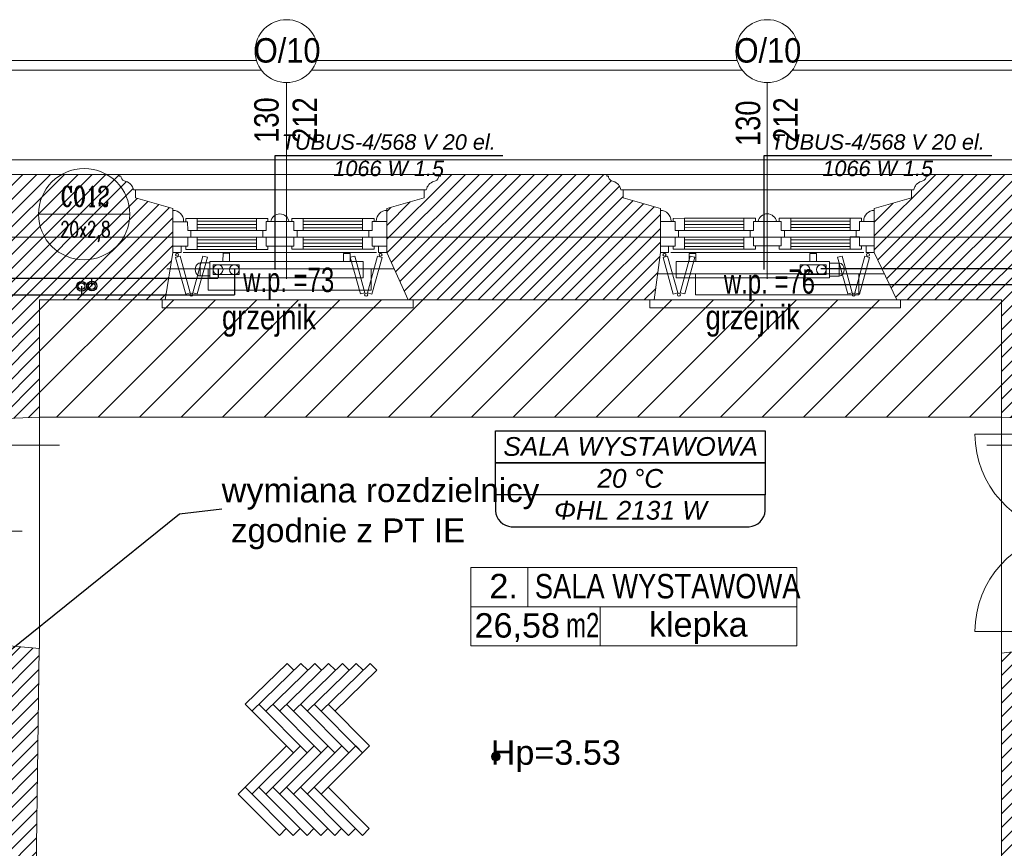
# Model space of a CAD drawing. Header units: millimetres. Extents: x -573548 to 674770, y -210017 to -47794.
# Tile 111 of 234: x 107485 to 113524, y -122173 to -117086. Entities that reach past the tile are written whole.
import ezdxf
from ezdxf.enums import TextEntityAlignment as Align
from ezdxf.lldxf.tags import DXFTag

# ---------------------------------------------------------------- set-up
doc = ezdxf.new("R2010")
doc.units = ezdxf.units.MM
for name, color, linetype, lineweight in [('_S_CO_OPIS_PION', 7, 'Continuous', 13), ('A.03 RZUT PARTERU_is$0$A-DRZWI_Nr_pióra__9', 8, 'Continuous', 9), ('A.03 RZUT PARTERU_is$0$A-OPISY-2_Nr_pióra__2', 8, 'Continuous', 9), ('A.03 RZUT PARTERU_is$0$A-OPISY-3_Nr_pióra__6', 8, 'Continuous', 9), ('A.03 RZUT PARTERU_is$0$A-WYSOKOSCI_Nr_pióra__7', 8, 'Continuous', 9), ('A.03 RZUT PARTERU_is$0$COKÓŁ_Nr_pióra__1', 8, 'Continuous', 9), ('A.03 RZUT PARTERU_is$0$detalokna_Nr_pióra__1', 8, 'Continuous', 9), ('A.03 RZUT PARTERU_is$0$detalokna_Nr_pióra__2', 8, 'Continuous', 9), ('A.03 RZUT PARTERU_is$0$detalokna_Nr_pióra__251', 8, 'Continuous', 9), ('A.03 RZUT PARTERU_is$0$detalokna_Nr_pióra__8', 8, 'Continuous', 9), ('A.03 RZUT PARTERU_is$0$DIM MALY_Nr_pióra__8', 8, 'Continuous', 9), ('A.03 RZUT PARTERU_is$0$Drawing & Figure_Nr_pióra__18', 8, 'Continuous', 9), ('A.03 RZUT PARTERU_is$0$linia nadproza_Nr_pióra__1', 8, 'Continuous', 9), ('A.03 RZUT PARTERU_is$0$Nowe_00 ZMIANY_Nr_pióra__59', 8, 'Continuous', 9), ('A.03 RZUT PARTERU_is$0$Nowe_2D Drafting - General_Nr_pióra__59', 8, 'Continuous', 9), ('A.03 RZUT PARTERU_is$0$Nowe_A-OKNA-OPIS_Nr_pióra__59', 8, 'Continuous', 9), ('A.03 RZUT PARTERU_is$0$Nowe_A_okno_Nr_pióra__59', 8, 'Continuous', 9), ('A.03 RZUT PARTERU_is$0$Nowe_Annotation - Text_Nr_pióra__59', 8, 'Continuous', 9), ('A.03 RZUT PARTERU_is$0$Nowe_GRZEJNIK_Nr_pióra__59', 8, 'Continuous', 9), ('A.03 RZUT PARTERU_is$0$Nowe_okiennice_Nr_pióra__59', 8, 'Continuous', 9), ('A.03 RZUT PARTERU_is$0$Nowe_WIDOK_Nr_pióra__59', 8, 'Continuous', 9), ('A.03 RZUT PARTERU_is$0$opaska_Nr_pióra__1', 8, 'Continuous', 9), ('A.03 RZUT PARTERU_is$0$PARAPET_Nr_pióra__7', 8, 'Continuous', 9), ('A.03 RZUT PARTERU_is$0$POSADZKI_Nr_pióra__18', 8, 'Continuous', 9), ('A.03 RZUT PARTERU_is$0$SCIANY_KONSTR_Nr_pióra__21', 8, 'Continuous', 9), ('A.03 RZUT PARTERU_is$0$Structural - Bearing_Nr_pióra__21', 8, 'Continuous', 9), ('A.03 RZUT PARTERU_is$0$Structural - Grid', 8, 'Continuous', 9), ('A.03 RZUT PARTERU_is$0$Structural - Grid_Nr_pióra__17', 8, 'Continuous', 9), ('FLUID-Powrót', 7, 'Continuous', 30), ('FLUID-Zasilanie', 7, 'Continuous', 30), ('SAN_Armatura CO na rozwinięciu', 7, 'Continuous', 13), ('SAN_Armatura CO na rzucie', 7, 'Continuous', 13), ('SAN_Grzejniki CO na rzucie', 7, 'Continuous', 13), ('SAN_Przewody powrotne CO na rzucie', 5, 'Continuous', 40), ('SAN_Przewody zasilające CO na rzucie', 1, 'Continuous', 40)]:
    doc.layers.add(name, color=color, linetype=linetype, lineweight=lineweight)
for name, color, linetype in [('SAN_Etykiety grzejników CO na rzucie', 7, 'Continuous'), ('SAN_Etykiety pomieszczeń na rzucie', 7, 'Continuous'), ('SAN_Piony CO na rzucie', 8, 'Continuous')]:
    doc.layers.add(name, color=color, linetype=linetype)
doc.styles.add('A.03 RZUT PARTERU_is$0$STYL_AUTOMATYCZNY_1', font='arial.ttf')
doc.styles.add('A.03 RZUT PARTERU_is$0$STYL_AUTOMATYCZNY_2', font='arial.ttf')
doc.styles.add('A.03 RZUT PARTERU_is$0$STYL_AUTOMATYCZNY_3', font='arial.ttf', dxfattribs={"width": 0.8})
doc.styles.add('A.03 RZUT PARTERU_is$0$STYL_AUTOMATYCZNY_4', font='arial.ttf', dxfattribs={"width": 0.7})
doc.styles.add('A.03 RZUT PARTERU_is$0$STYL_AUTOMATYCZNY_6', font='arial.ttf', dxfattribs={"width": 0.9})
doc.styles.add('A.03 RZUT PARTERU_is$0$STYL_AUTOMATYCZNY_8', font='arial.ttf', dxfattribs={"width": 0.8})
doc.styles.add('Etykiety grzejników CO na rzucie', font='ariali.ttf')
doc.styles.add('Etykiety pomieszczeń na rzucie', font='ariali.ttf')
doc.styles.add('JOLARD', font='complex.shx', dxfattribs={"width": 0.7})
tags = doc.linetypes.add('DASH', pattern=[15, 10, -5]).pattern_tags.tags
tags[6:7] = [DXFTag(74, 4), DXFTag(75, 0), DXFTag(340, '0'), DXFTag(46, 0.0), DXFTag(50, 0.0), DXFTag(44, 0.0), DXFTag(45, 0.0)]
tags[4:5] = [DXFTag(74, 4), DXFTag(75, 0), DXFTag(340, '0'), DXFTag(46, 0.0), DXFTag(50, 0.0), DXFTag(44, 0.0), DXFTag(45, 0.0)]
doc.dimstyles.new('A.03 RZUT PARTERU_is$0$STYL_AUTOMATYCZNY__15', dxfattribs={"dimtxt": 0.18, "dimasz": 91.2, "dimexe": 0.18, "dimexo": 0.0625, "dimgap": 0, "dimtad": 0, "dimtih": 1, "dimtoh": 1, "dimdec": 4, "dimzin": 0, "dimdsep": 46, "dimcen": 0.09, "dimadec": 0, "dimazin": 0, "dimtfac": 1, "dimtdec": 4, "dimtmove": 0, "dimatfit": 3, "dimldrblk": 'A.03 RZUT PARTERU_is$0$ARROWHEAD_11', "dimfxl": 1, "dimtolj": 1, "dimtzin": 0, "dimarcsym": 0})
pattern_1 = [(45, (655149.01, 0), (-42.426407, 42.426407), [])]

# ---------------------------------------------------------------- blocks, each defined once
blk = doc.blocks.new('A.03 RZUT PARTERU_is$0$Standardowy znacznik osi_3')
at = {"layer": 'A.03 RZUT PARTERU_is$0$Structural - Grid_Nr_pióra__17'}
blk.add_line((2962.2, 0), (40906.6, 0), dxfattribs=at)
at = {"layer": 'A.03 RZUT PARTERU_is$0$Structural - Grid_Nr_pióra__17', "style": 'A.03 RZUT PARTERU_is$0$STYL_AUTOMATYCZNY_2'}
for tag, p in [('AC_MarkerText_1_0', (-250, -335)), ('AC_MarkerText_1_1', (44118.7, -335))]:
    blk.add_attdef(tag, text='', height=350, rotation=180, dxfattribs=at).set_placement(p, align=Align.TOP_CENTER)
blk = doc.blocks.new('A.03 RZUT PARTERU_is$0$ARROWHEAD_11')
at = {"color": 0, "linetype": 'Continuous', "lineweight": 0}
blk.add_line((0, 0), (-1, 0), dxfattribs=at)
at = {"color": 0, "linetype": 'Continuous', "lineweight": 0, "const_width": 0.25, "flags": 128}
blk.add_lwpolyline([(-0.125, 0, 1), (0.125, 0, 1)], format="xyb", close=True, dxfattribs=at)
blk = doc.blocks.new('CZLVK_P_55_5_95_5_10_V')
at = {"layer": 'SAN_Grzejniki CO na rzucie'}
for points in [[(-350, -50), (-350, 0), (-390, 0), (-390, -50)], [(390, -50), (390, 0), (350, 0), (350, -50)], [(470, -150), (-470, -150), (-470, -50), (470, -50), (470, -150)]]:
    blk.add_lwpolyline(points, dxfattribs=at)
blk = doc.blocks.new('CZLVK_P_55_5_95_5_10')
at = {"layer": 'SAN_Grzejniki CO na rzucie'}
for points in [[(-390, -50), (-390, 0), (-350, 0), (-350, -50)], [(350, -50), (350, 0), (390, 0), (390, -50)], [(-470, -150), (470, -150), (470, -50), (-470, -50), (-470, -150)]]:
    blk.add_lwpolyline(points, dxfattribs=at)
blk = doc.blocks.new('VERTPIPECOSUPPLY_P')
at = {"layer": 'SAN_Przewody zasilające CO na rzucie', "lineweight": 13}
blk.add_circle((0, 0), 30, dxfattribs=at)
blk = doc.blocks.new('VERTPIPECORETURN_P')
at = {"layer": 'SAN_Przewody powrotne CO na rzucie', "lineweight": 13}
blk.add_circle((0, 0), 30, dxfattribs=at)
blk = doc.blocks.new('ZTGRZVK_P_V')
at = {"layer": 'SAN_Armatura CO na rozwinięciu'}
blk.add_lwpolyline([(-50, 40), (-110, 40), (-110, -40), (-50, -40), (-50, 40)], dxfattribs=at)
blk.add_ellipse((-110, 0), major_axis=(0, 40), ratio=0.75, start_param=0, end_param=3.141593, dxfattribs=at)
blk = doc.blocks.new('ZTGRZVK_P')
at = {"layer": 'SAN_Armatura CO na rozwinięciu'}
blk.add_lwpolyline([(50, 40), (110, 40), (110, -40), (50, -40), (50, 40)], dxfattribs=at)
blk.add_ellipse((110, 0), major_axis=(0, 40), ratio=0.75, start_param=3.141593, end_param=6.283185, dxfattribs=at)
blk = doc.blocks.new('ZAWGVK_P')
at = {"layer": 'SAN_Armatura CO na rzucie'}
blk.add_lwpolyline([(-80, 30), (80, 30), (80, -30), (-80, -30), (-80, 30)], dxfattribs=at)
blk = doc.blocks.new('ZAWGVK_P_V')
at = {"layer": 'SAN_Armatura CO na rzucie'}
blk.add_lwpolyline([(80, 30), (-80, 30), (-80, -30), (80, -30), (80, 30)], dxfattribs=at)
blk = doc.blocks.new('A.03 RZUT PARTERU_is')
at = {"layer": 'A.03 RZUT PARTERU_is$0$A-WYSOKOSCI_Nr_pióra__7'}
blk.add_hatch(color=256, dxfattribs=at).paths.add_polyline_path([(765651, -96609.7, 1), (765597.6, -96609.7, 1)])
at = {"layer": 'A.03 RZUT PARTERU_is$0$Drawing & Figure_Nr_pióra__18'}
h = blk.add_hatch(dxfattribs=at)
h.set_pattern_fill('Common_Brick_0004', color=256, style=0, pattern_type=2)
h.set_pattern_definition(pattern_1)
h.paths.add_polyline_path([(761937.1, -93315.2), (761937.1, -93372.1), (761937.1, -93445.2), (761937.1, -93514.5), (762056.3, -93804.9), (762226.3, -93804.9), (762229.6, -94465.2), (762229.2, -94487.8), (762229.2, -94560.8), (762229.2, -94560.8), (762229.2, -94587.4), (762256.2, -94587.4), (762256.2, -94613.2), (762359.2, -94613.2), (762359.2, -94546), (762229.6, -94545.9), (762359.8, -94545.9), (762826.3, -94525.2), (762826.3, -93805.2), (763546.3, -93805.2), (763596.3, -93805.2), (763627.9, -93615.2), (763644.6, -93514.5), (763644.6, -93475.7), (763644.5, -93325.7), (763644.6, -93325.7), (763644.6, -93245.2), (763415.1, -93180.2), (763415.1, -93129.8), (763402.4, -93129.8, 0.270785), (763356.8, -93078.7), (763346, -93074.5, -0.334097), (763325.4, -93045.5), (763315.4, -93045.5), (763315.4, -93035.2), (763250.4, -93035.2), (762266.3, -93035.2), (762266.3, -93045.5), (762256.3, -93045.5, -0.334097), (762235.7, -93074.5), (762224.9, -93078.7, 0.270785), (762179.3, -93129.8), (762166.6, -93129.8), (762166.6, -93180.2), (761937.1, -93245.2), (761937.1, -93256.2)])
h = blk.add_hatch(dxfattribs=at)
h.set_pattern_fill('Common_Brick_0004', color=256, style=0, pattern_type=2)
h.set_pattern_definition(pattern_1)
h.paths.add_polyline_path([(764956.2, -93256.2), (764956.2, -93515.2), (765086.3, -93805.2), (765115.5, -93805.2), (766596.3, -93805.2), (766634.6, -93514.5), (766634.6, -93475.2), (766634.5, -93325.2), (766634.6, -93325.2), (766634.6, -93245.2), (766405.1, -93180.2), (766405.1, -93129.8), (766392.4, -93129.8, 0.270785), (766346.8, -93078.7), (766336, -93074.5, -0.334097), (766315.4, -93045.5), (766305.4, -93045.5), (766305.4, -93035.2), (766240.4, -93035.2), (765285.4, -93035.2), (765285.4, -93045.5), (765275.4, -93045.5, -0.334097), (765254.8, -93074.5), (765244.1, -93078.7, 0.270785), (765198.4, -93129.8), (765185.8, -93129.8), (765185.8, -93180.2), (764956.2, -93245.2)])
h = blk.add_hatch(dxfattribs=at)
h.set_pattern_fill('Common_Brick_0004', color=256, style=0, pattern_type=2)
h.set_pattern_definition(pattern_1)
h.paths.add_polyline_path([(767946.2, -93256.2), (767946.2, -93324.7), (767946.2, -93474.7), (767946.2, -93514.5), (768085.4, -93805.2), (768118.8, -93805.2), (768726.3, -93805.2), (768726.3, -94525.2), (769136.3, -94545.2), (769276.3, -94545.2), (769276.3, -93805.2), (769536.3, -93805.2), (769675.5, -93515.2), (769675.5, -93475.2), (769675.4, -93325.2), (769675.5, -93325.2), (769675.5, -93245.2), (769445.9, -93180.2), (769445.9, -93129.8), (769433.3, -93129.8, 0.270785), (769387.6, -93078.7), (769376.9, -93074.5, -0.334097), (769356.3, -93045.5), (769346.3, -93045.5), (769346.3, -93035.2), (769281.3, -93035.2), (768275.4, -93035.2), (768275.4, -93045.5), (768265.4, -93045.5, -0.334097), (768244.8, -93074.5), (768234.1, -93078.7, 0.270785), (768188.4, -93129.8), (768175.8, -93129.8), (768175.8, -93180.2), (767946.2, -93245.2)])
h = blk.add_hatch(dxfattribs=at)
h.set_pattern_fill('Common_Brick_0004', color=256, style=0, pattern_type=2)
h.set_pattern_definition(pattern_1)
h.paths.add_polyline_path([(762167.7, -98833.9), (762170.2, -98833.9), (762170.2, -98675.1), (763310.3, -98664.6), (763510.3, -98662.8), (769255.8, -98610.2), (769255.7, -98340.1), (769690.7, -98340.1), (770125.7, -98340.1), (770125.8, -98490.3), (770280.9, -98493.8), (770280.9, -98352.6), (770314.2, -97934.4), (769776.3, -97931), (769276.3, -97927.8), (769276.3, -95925.2), (769136.3, -95925.2), (768726.3, -95975.2), (768726.3, -97905.2), (768556.3, -97905.2), (768556.3, -98305.2), (763510.3, -98341.8), (763310.3, -98343.2), (763036.3, -98345.2), (763036.3, -97945.2), (762796.3, -97945.2), (762824.4, -95945.1), (762332.5, -95904.5), (762204.5, -95904.5), (762202.5, -96064.2), (762392.5, -96066.6), (762390, -96264.9), (762383.9, -96746.6), (762193.9, -96744.2), (762169.6, -98675.1)])
at = {"layer": 'A.03 RZUT PARTERU_is$0$Nowe_2D Drafting - General_Nr_pióra__59'}
h = blk.add_hatch(dxfattribs=at)
h.set_pattern_fill('Masonry_Block_0004', color=256, style=0, pattern_type=2)
h.set_pattern_definition([(45, (655149.01, 0), (-127.27922, 127.27922), [])])
h.paths.add_polyline_path([(762826.3, -93805.2), (762826.3, -94525.2), (768726.3, -94525.2), (768726.3, -93805.2)])
at = {"layer": 'A.03 RZUT PARTERU_is$0$A-DRZWI_Nr_pióra__9'}
blk.add_line((762718.9, -95225.2), (762227.9, -95225.2), dxfattribs=at)
for points in [[(769173.3, -94629.2), (768564.3, -94629.5, 0.384814), (769112.5, -95235.2)], [(769173.3, -95841.2), (768564.3, -95841, -0.384814), (769112.5, -95235.2)]]:
    blk.add_lwpolyline(points, format="xyb", dxfattribs=at)
at = {"layer": 'A.03 RZUT PARTERU_is$0$A-OPISY-3_Nr_pióra__6'}
for p, q in [((765821.8, -95449.3), (765821.8, -95689.4)), ((765471.6, -95689.4), (767471.6, -95689.4)), ((766264.6, -95689.4), (766264.6, -95929.4))]:
    blk.add_line(p, q, dxfattribs=at)
blk.add_lwpolyline([(765471.6, -95929.4), (765471.6, -95449.3), (767471.6, -95449.3), (767471.6, -95929.4)], close=True, dxfattribs=at)
at = {"layer": 'A.03 RZUT PARTERU_is$0$A-WYSOKOSCI_Nr_pióra__7'}
blk.add_circle((765624.3, -96609.7), 26.7, dxfattribs=at)
at = {"layer": 'A.03 RZUT PARTERU_is$0$COKÓŁ_Nr_pióra__1'}
blk.add_line((759725.3, -92945.2), (773756.3, -92945.2), dxfattribs=at)
at = {"layer": 'A.03 RZUT PARTERU_is$0$detalokna_Nr_pióra__1'}
for p, q in [((763317.3, -93035.2), (765285.4, -93035.2)), ((766307.3, -93035.2), (768275.4, -93035.2))]:
    blk.add_line(p, q, dxfattribs=at)
at = {"layer": 'A.03 RZUT PARTERU_is$0$detalokna_Nr_pióra__2'}
for p, q in [((763415.1, -93130.1), (765185.8, -93129.8)), ((763415.1, -93130.1), (765185.8, -93129.8)), ((766405.1, -93130.1), (768175.8, -93129.8))]:
    blk.add_line(p, q, dxfattribs=at)
for points in [[(763579, -93805.2), (763579, -93855.5), (765118.3, -93855.5), (765118.3, -93805.2)], [(763579, -93805.2), (763579, -93855.5), (765118.3, -93855.5), (765118.3, -93805.2)], [(766569, -93805.2), (766569, -93855.5), (768108.3, -93855.5), (768108.3, -93805.2)]]:
    blk.add_lwpolyline(points, dxfattribs=at)
at = {"layer": 'A.03 RZUT PARTERU_is$0$detalokna_Nr_pióra__251'}
blk.add_line((763317.3, -93035.2), (765285.4, -93035.2), dxfattribs=at)
at = {"layer": 'A.03 RZUT PARTERU_is$0$detalokna_Nr_pióra__8'}
for p, q in [((763707.5, -93515.2), (764893.3, -93515.2)), ((766697.5, -93515.2), (767883.3, -93515.2)), ((763606.3, -93615.2), (765001.1, -93615.2)), ((766617.4, -93645.2), (768008.8, -93645.2)), ((763606.3, -93805.2), (765086.3, -93805.2)), ((763606.3, -93805.2), (765086.3, -93805.2)), ((766596.3, -93805.2), (768076.3, -93805.2))]:
    blk.add_line(p, q, dxfattribs=at)
at = {"layer": 'A.03 RZUT PARTERU_is$0$DIM MALY_Nr_pióra__8'}
for p, q in [((762109.8, -94697.6), (762947.4, -94697.6)), ((768636.8, -94697.6), (769423.5, -94697.6))]:
    blk.add_line(p, q, dxfattribs=at)
at = {"layer": 'A.03 RZUT PARTERU_is$0$linia nadproza_Nr_pióra__1'}
for p, q in [((762826.3, -94525.2), (762826.3, -95945.2)), ((768726.3, -94525.2), (768726.3, -95975.2))]:
    blk.add_line(p, q, dxfattribs=at)
at = {"layer": 'A.03 RZUT PARTERU_is$0$Nowe_2D Drafting - General_Nr_pióra__59', "flags": 128}
blk.add_lwpolyline([(762826.3, -93805.2), (762826.3, -94525.2), (768726.3, -94525.2), (768726.3, -93805.2)], close=True, dxfattribs=at)
at = {"layer": 'A.03 RZUT PARTERU_is$0$Nowe_A-OKNA-OPIS_Nr_pióra__59'}
for p, q in [((764341.3, -93676.8), (764341.3, -92471.6)), ((767290.4, -93676.8), (767290.4, -92471.6))]:
    blk.add_line(p, q, dxfattribs=at)
for centre in [(764341.3, -92278.6), (767290.4, -92278.6)]:
    blk.add_circle(centre, 193, dxfattribs=at)
at = {"layer": 'A.03 RZUT PARTERU_is$0$Nowe_A_okno_Nr_pióra__59'}
for points in [[(763792.7, -93305.6), (763792.8, -93380.6), (763734.6, -93380.7), (763734.5, -93325.7), (763722.7, -93325.7), (763722.7, -93305.7)], [(764157.2, -93305.5), (764157.2, -93380.5), (764215.4, -93380.5), (764215.4, -93325.5), (764227.2, -93325.5), (764227.2, -93305.5)], [(764443.6, -93305.4), (764443.7, -93380.4), (764385.5, -93380.4), (764385.4, -93325.4), (764373.6, -93325.4), (764373.6, -93305.4)], [(764808, -93305.2), (764808, -93380.2), (764866.2, -93380.2), (764866.2, -93325.2), (764878, -93325.2), (764878, -93305.2)], [(766782.7, -93305.1), (766782.8, -93380.1), (766724.6, -93380.2), (766724.5, -93325.2), (766712.7, -93325.2), (766712.7, -93305.2)], [(767147.2, -93305), (767147.2, -93380), (767205.4, -93380), (767205.4, -93325), (767217.2, -93325), (767217.2, -93305)], [(767433.6, -93304.9), (767433.7, -93379.9), (767375.5, -93379.9), (767375.4, -93324.9), (767363.6, -93324.9), (767363.6, -93304.9)], [(767798, -93304.7), (767798, -93379.7), (767856.2, -93379.7), (767856.2, -93324.7), (767868, -93324.7), (767868, -93304.7)], [(763644.6, -93475.7), (763644.5, -93325.7), (763734.5, -93325.7), (763734.6, -93380.7), (763754.6, -93380.7), (763754.6, -93420.7), (763734.6, -93420.7), (763734.6, -93475.7)], [(764956.2, -93475.2), (764956.2, -93325.2), (764866.2, -93325.2), (764866.2, -93380.2), (764846.2, -93380.2), (764846.2, -93420.2), (764866.2, -93420.2), (764866.2, -93475.2)], [(766634.6, -93475.2), (766634.5, -93325.2), (766724.5, -93325.2), (766724.6, -93380.2), (766744.6, -93380.2), (766744.6, -93420.2), (766724.6, -93420.2), (766724.6, -93475.2)], [(767946.2, -93474.7), (767946.2, -93324.7), (767856.2, -93324.7), (767856.2, -93379.7), (767836.2, -93379.7), (767836.2, -93419.7), (767856.2, -93419.7), (767856.2, -93474.7)], [(763792.8, -93495.6), (763792.8, -93420.6), (763734.6, -93420.7), (763734.6, -93475.7), (763722.8, -93475.7), (763722.8, -93495.7)], [(764157.2, -93495.5), (764157.2, -93420.5), (764215.4, -93420.5), (764215.4, -93475.5), (764227.2, -93475.5), (764227.2, -93495.5)], [(764443.7, -93495.4), (764443.7, -93420.4), (764385.5, -93420.4), (764385.5, -93475.4), (764373.7, -93475.4), (764373.7, -93495.4)], [(764808, -93495.2), (764808, -93420.2), (764866.2, -93420.2), (764866.2, -93475.2), (764878, -93475.2), (764878, -93495.2)], [(766782.8, -93495.1), (766782.8, -93420.1), (766724.6, -93420.2), (766724.6, -93475.2), (766712.8, -93475.2), (766712.8, -93495.2)], [(767147.2, -93495), (767147.2, -93420), (767205.4, -93420), (767205.4, -93475), (767217.2, -93475), (767217.2, -93495)], [(767433.7, -93494.9), (767433.7, -93419.9), (767375.5, -93419.9), (767375.5, -93474.9), (767363.7, -93474.9), (767363.7, -93494.9)], [(767798, -93494.7), (767798, -93419.7), (767856.2, -93419.7), (767856.2, -93474.7), (767868, -93474.7), (767868, -93494.7)], [(763694.6, -93475.7), (763694.6, -93515.7), (763644.6, -93515.7), (763644.6, -93475.7)], [(764956.2, -93475.2), (764956.2, -93515.2), (764906.2, -93515.2), (764906.2, -93475.2)], [(766684.6, -93475.2), (766684.6, -93515.2), (766634.6, -93515.2), (766634.6, -93475.2)], [(767946.2, -93474.7), (767946.2, -93514.7), (767896.2, -93514.7), (767896.2, -93474.7)]]:
    blk.add_lwpolyline(points, close=True, dxfattribs=at)
for points in [[(764157.2, -93305.5), (763792.7, -93305.6)], [(764443.6, -93305.4), (764808, -93305.3)], [(767147.2, -93305), (766782.7, -93305.1)], [(767433.6, -93304.9), (767798, -93304.8)], [(763792.7, -93323.1), (764157.2, -93322.9)], [(763792.7, -93343.1), (764157.2, -93342.9)], [(763792.8, -93363.1), (764157.2, -93362.9)], [(764305.4, -93325.5), (764215.4, -93325.5), (764215.4, -93380.5), (764195.4, -93380.5), (764195.4, -93420.5), (764215.4, -93420.5), (764215.4, -93475.5), (764305.4, -93475.5), (764305.4, -93475.5)], [(764295.4, -93325.5), (764385.4, -93325.4), (764385.5, -93380.4), (764405.5, -93380.4), (764405.5, -93420.4), (764385.5, -93420.4), (764385.5, -93475.4), (764295.5, -93475.5), (764295.5, -93475.5)], [(764808, -93322.8), (764443.6, -93322.8)], [(764808, -93342.8), (764443.6, -93342.8)], [(764808, -93362.8), (764443.6, -93362.8)], [(766782.7, -93322.6), (767147.2, -93322.4)], [(766782.7, -93342.6), (767147.2, -93342.4)], [(766782.8, -93362.6), (767147.2, -93362.4)], [(767295.4, -93325), (767205.4, -93325), (767205.4, -93380), (767185.4, -93380), (767185.4, -93420), (767205.4, -93420), (767205.4, -93475), (767295.4, -93475), (767295.4, -93475)], [(767285.4, -93325), (767375.4, -93324.9), (767375.5, -93379.9), (767395.5, -93379.9), (767395.5, -93419.9), (767375.5, -93419.9), (767375.5, -93474.9), (767285.5, -93475), (767285.5, -93475)], [(767798, -93322.3), (767433.6, -93322.3)], [(767798, -93342.3), (767433.6, -93342.3)], [(767798, -93362.3), (767433.6, -93362.3)], [(763792.8, -93380.6), (764157.2, -93380.5)], [(763792.8, -93420.6), (764157.2, -93420.5)], [(764808, -93380.2), (764443.7, -93380.4)], [(764808, -93420.3), (764443.7, -93420.4)], [(766782.8, -93380.1), (767147.2, -93380)], [(766782.8, -93420.1), (767147.2, -93420)], [(766782.8, -93437.6), (767147.2, -93437.4)], [(767798, -93379.7), (767433.7, -93379.9)], [(767798, -93419.8), (767433.7, -93419.9)], [(767798, -93437.3), (767433.7, -93437.3)], [(763792.8, -93438.1), (764157.2, -93437.9)], [(763792.8, -93458.1), (764157.2, -93457.9)], [(763792.8, -93478.1), (764157.2, -93477.9)], [(764157.2, -93495.5), (763792.8, -93495.6)], [(764808, -93437.8), (764443.7, -93437.8)], [(764808, -93457.8), (764443.7, -93457.8)], [(764808, -93477.8), (764443.7, -93477.8)], [(764443.7, -93495.4), (764808, -93495.2)], [(766782.8, -93457.6), (767147.2, -93457.4)], [(766782.8, -93477.6), (767147.2, -93477.4)], [(767147.2, -93495), (766782.8, -93495.1)], [(767798, -93457.3), (767433.7, -93457.3)], [(767798, -93477.3), (767433.7, -93477.3)], [(767433.7, -93494.9), (767798, -93494.7)]]:
    blk.add_lwpolyline(points, dxfattribs=at)
for points in [[(764244.2, -93325.5), (764356.6, -93325.5, 0.845314)], [(767234.2, -93325), (767346.6, -93325, 0.845314)]]:
    blk.add_lwpolyline(points, format="xyb", close=True, dxfattribs=at)
at = {"layer": 'A.03 RZUT PARTERU_is$0$Nowe_GRZEJNIK_Nr_pióra__59'}
for points in [[(763860.3, -93745.2), (764860.3, -93745.2), (764860.3, -93615.2), (763860.3, -93615.2)], [(766850.7, -93775.2), (767850.7, -93775.2), (767850.7, -93645.2), (766850.7, -93645.2)]]:
    blk.add_lwpolyline(points, close=True, dxfattribs=at)
at = {"layer": 'A.03 RZUT PARTERU_is$0$Nowe_okiennice_Nr_pióra__59'}
for points in [[(763688.3, -93537.4), (763660.5, -93545), (763722.6, -93770), (763750.4, -93762.3)], [(763827.9, -93536.7), (763855.7, -93544.4), (763793.6, -93769.3), (763765.8, -93761.7)], [(764759.6, -93536.7), (764731.8, -93544.4), (764793.9, -93769.3), (764821.7, -93761.7)], [(764899.2, -93537.4), (764927, -93545), (764864.9, -93770), (764837.1, -93762.3)], [(766678.3, -93537.4), (766650.5, -93545), (766712.6, -93770), (766740.4, -93762.3)], [(766817.9, -93536.7), (766845.7, -93544.4), (766783.6, -93769.3), (766755.8, -93761.7)], [(767749.6, -93536.7), (767721.8, -93544.4), (767783.9, -93769.3), (767811.7, -93761.7)], [(767889.2, -93537.4), (767917, -93545), (767854.9, -93770), (767827.1, -93762.3)]]:
    blk.add_lwpolyline(points, close=True, dxfattribs=at)
for centre in [(763669.7, -93529), (764917.8, -93529), (766659.7, -93529), (767907.8, -93529), (763757.8, -93773.9), (764829.7, -93773.9), (766747.8, -93773.9), (767819.7, -93773.9)]:
    blk.add_circle(centre, 9.4, dxfattribs=at)
at = {"layer": 'A.03 RZUT PARTERU_is$0$Nowe_WIDOK_Nr_pióra__59'}
for centre, start, end in [((763644.5, -93321.5), 359.921, 89.53553), ((764957.2, -93321.5), 90.46447, 180.079), ((766634.5, -93321.5), 359.921, 89.53553), ((767947.2, -93321.5), 90.46447, 180.079)]:
    blk.add_arc(centre, 65.3, start, end, dxfattribs=at)
at = {"layer": 'A.03 RZUT PARTERU_is$0$opaska_Nr_pióra__1'}
for points in [[(764156.8, -92335.2), (761470.8, -92335.2)], [(767105.9, -92335.2), (764525.8, -92335.2)], [(770151.8, -92335.2), (767474.9, -92335.2)], [(764187.5, -92395.2), (761440.1, -92395.2)], [(767136.6, -92395.2), (764495.1, -92395.2)], [(770182.5, -92395.2), (767444.2, -92395.2)]]:
    blk.add_lwpolyline(points, dxfattribs=at)
at = {"layer": 'A.03 RZUT PARTERU_is$0$POSADZKI_Nr_pióra__18'}
for p, q in [((764086.6, -96288.7), (764344.4, -96037.6)), ((764129, -96331.1), (764429.2, -96037.6)), ((764213.9, -96331.1), (764514.1, -96037.6)), ((764298.7, -96331.1), (764598.9, -96037.6)), ((764344.4, -96037.6), (764386.8, -96080)), ((764383.6, -96331.1), (764683.8, -96037.6)), ((764429.2, -96037.6), (764471.6, -96080)), ((764468.4, -96331.1), (764768.6, -96037.6)), ((764514.1, -96037.6), (764556.5, -96080)), ((764553.3, -96331.1), (764853.5, -96037.6)), ((764598.9, -96037.6), (764641.4, -96080)), ((764638.1, -96331.1), (764895.9, -96080)), ((764683.8, -96037.6), (764726.2, -96080)), ((764768.6, -96037.6), (764811.1, -96080)), ((764853.5, -96037.6), (764895.9, -96080)), ((764086.6, -96288.7), (764383.6, -96585.7)), ((764171.4, -96288.7), (764468.4, -96585.7)), ((764256.3, -96288.7), (764553.3, -96585.7)), ((764341.1, -96288.7), (764638.1, -96585.7)), ((764426, -96288.7), (764723, -96585.7)), ((764510.8, -96288.7), (764807.8, -96585.7)), ((764595.7, -96288.7), (764850.3, -96543.3)), ((764044.2, -96840.3), (764341.1, -96543.3)), ((764129, -96840.3), (764426, -96543.3)), ((764213.9, -96840.3), (764510.8, -96543.3)), ((764298.7, -96840.3), (764595.7, -96543.3)), ((764383.6, -96840.3), (764680.6, -96543.3)), ((764383.6, -96585.7), (764426, -96543.3)), ((764468.4, -96840.3), (764765.4, -96543.3)), ((764553.3, -96840.3), (764850.3, -96543.3)), ((764765.4, -96543.3), (764807.8, -96585.7)), ((764086.6, -96797.8), (764382.2, -97093.4)), ((764171.4, -96797.8), (764467.1, -97093.4)), ((764256.3, -96797.8), (764551.9, -97093.4)), ((764341.1, -96797.8), (764636.8, -97093.4)), ((764426, -96797.8), (764721.6, -97093.4)), ((764510.8, -96797.8), (764806.5, -97093.4)), ((764595.7, -96797.8), (764848.9, -97051)), ((764044.2, -96840.3), (764297.3, -97093.4)), ((764297.3, -97093.4), (764339.8, -97051)), ((764382.2, -97093.4), (764424.6, -97051)), ((764467.1, -97093.4), (764509.5, -97051)), ((764551.9, -97093.4), (764594.3, -97051)), ((764636.8, -97093.4), (764679.2, -97051)), ((764721.6, -97093.4), (764764, -97051)), ((764806.5, -97093.4), (764848.9, -97051))]:
    blk.add_line(p, q, dxfattribs=at)
at = {"layer": 'A.03 RZUT PARTERU_is$0$SCIANY_KONSTR_Nr_pióra__21'}
for p, q in [((762826.3, -93805.2), (762826.3, -94525.2)), ((763596.3, -93805.2), (763546.3, -93805.2)), ((765086.3, -93805.2), (765115.5, -93805.2)), ((768085.4, -93805.2), (768118.8, -93805.2))]:
    blk.add_line(p, q, dxfattribs=at)
at = {"layer": 'A.03 RZUT PARTERU_is$0$Structural - Bearing_Nr_pióra__21'}
for p, q in [((762266.3, -93035.2), (763315.4, -93035.2)), ((766305.4, -93035.2), (765285.4, -93035.2)), ((769346.3, -93035.2), (768275.4, -93035.2)), ((763644.6, -93514.5), (763596.3, -93805.2)), ((764956.2, -93515.2), (765086.3, -93805.2)), ((766634.6, -93514.5), (766596.3, -93805.2)), ((767946.2, -93514.5), (768085.4, -93805.2)), ((762826.3, -93805.2), (762826.3, -94525.2)), ((763596.3, -93805.2), (762826.3, -93805.2)), ((766596.3, -93805.2), (765086.3, -93805.2)), ((768726.3, -93805.2), (768086.3, -93805.2)), ((768726.3, -93805.2), (768726.3, -94525.2)), ((762359.8, -94545.9), (762826.3, -94525.2)), ((768726.3, -94525.2), (769136.3, -94545.2)), ((762332.5, -95904.5), (762826.3, -95945.2)), ((762824.4, -95945.1), (762796.3, -97945.2)), ((768726.3, -95975.2), (769136.3, -95925.2)), ((768726.3, -95975.2), (768726.3, -97905.2))]:
    blk.add_line(p, q, dxfattribs=at)
for points in [[(763250.4, -93035.2), (763315.4, -93035.2), (763315.4, -93045.5), (763325.4, -93045.5, 0.334097), (763346, -93074.5), (763356.8, -93078.7, -0.270785), (763402.4, -93129.8), (763415.1, -93129.8), (763415.1, -93180.2), (763644.6, -93245.2), (763644.6, -93515.2)], [(765350.4, -93035.2), (765285.4, -93035.2), (765285.4, -93045.5), (765275.4, -93045.5, -0.334097), (765254.8, -93074.5), (765244.1, -93078.7, 0.270785), (765198.4, -93129.8), (765185.8, -93129.8), (765185.8, -93180.2), (764956.2, -93245.2), (764956.2, -93515.2)], [(766240.4, -93035.2), (766305.4, -93035.2), (766305.4, -93045.5), (766315.4, -93045.5, 0.334097), (766336, -93074.5), (766346.8, -93078.7, -0.270785), (766392.4, -93129.8), (766405.1, -93129.8), (766405.1, -93180.2), (766634.6, -93245.2), (766634.6, -93515.2)], [(768340.4, -93035.2), (768275.4, -93035.2), (768275.4, -93045.5), (768265.4, -93045.5, -0.334097), (768244.8, -93074.5), (768234.1, -93078.7, 0.270785), (768188.4, -93129.8), (768175.8, -93129.8), (768175.8, -93180.2), (767946.2, -93245.2), (767946.2, -93515.2)]]:
    blk.add_lwpolyline(points, format="xyb", dxfattribs=at)
at = {"layer": 'A.03 RZUT PARTERU_is$0$Structural - Grid', "zscale": 1000, "rotation": 180}
blk.add_blockref('A.03 RZUT PARTERU_is$0$Standardowy znacznik osi_3', (776835.6, -93420.2), dxfattribs=at)
at = {"layer": 'A.03 RZUT PARTERU_is$0$A-OPISY-2_Nr_pióra__2', "char_height": 150}
for s, insert, attachment_point, style in [('\\A1;{\\pql;\\fArial|b0|i0|c238|p0;\\W1.000000;2.}', (765585.5, -95637.9), 7, 'A.03 RZUT PARTERU_is$0$STYL_AUTOMATYCZNY_2'), ('\\A1;{\\pql;\\fArial|b0|i0|c238|p0;\\W0.800000;SALA WYSTAWOWA}', (765864.1, -95640.4), 7, 'A.03 RZUT PARTERU_is$0$STYL_AUTOMATYCZNY_3'), ('\\A1;{\\pqr;\\fArial|b0|i0|c238|p0;\\W0.700000;m2}', (766260, -95727.9), 3, 'A.03 RZUT PARTERU_is$0$STYL_AUTOMATYCZNY_4'), ('\\A1;{\\pql;\\fArial|b0|i0|c238|p0;\\W1.000000;26,58}', (765494.2, -95907.1), 7, 'A.03 RZUT PARTERU_is$0$STYL_AUTOMATYCZNY_2'), ('\\A1;{\\pql;\\fArial|b0|i0|c238|p0;\\W1.000000;klepka}', (766564, -95918.8), 7, 'A.03 RZUT PARTERU_is$0$STYL_AUTOMATYCZNY_2')]:
    blk.add_mtext(s, dxfattribs=dict(at, insert=insert, attachment_point=attachment_point, style=style))
at = {"layer": 'A.03 RZUT PARTERU_is$0$A-WYSOKOSCI_Nr_pióra__7', "insert": (765992.6, -96607.4), "char_height": 150, "attachment_point": 5, "style": 'A.03 RZUT PARTERU_is$0$STYL_AUTOMATYCZNY_2'}
blk.add_mtext('\\A1;{\\pqc;\\fArial|b0|i0|c238|p0;\\W1.000000;Hp=3.53}', dxfattribs=at)
at = {"layer": 'A.03 RZUT PARTERU_is$0$Nowe_00 ZMIANY_Nr_pióra__59', "insert": (763943.5, -95118.5), "char_height": 150, "attachment_point": 4, "line_spacing_factor": 0.992653, "style": 'A.03 RZUT PARTERU_is$0$STYL_AUTOMATYCZNY_1'}
blk.add_mtext('\\A1;{\\pql;\\fArial|b0|i0|c238|p0;\\W1.000000;wymiana \\fHelvetica|b0|i0|c0|p0;\\H0.971429x;\\W1.000000;rozdzielnicy\\P\\pql;\\fHelvetica|b0|i0|c0|p0;\\W1.000000; zgodnie z PT IE}', dxfattribs=at)
at = {"layer": 'A.03 RZUT PARTERU_is$0$Nowe_A-OKNA-OPIS_Nr_pióra__59', "char_height": 150, "attachment_point": 5, "style": 'A.03 RZUT PARTERU_is$0$STYL_AUTOMATYCZNY_6'}
for insert in [(764345.2, -92275.1), (767294.4, -92275.1)]:
    blk.add_mtext('\\A1;{\\pqc;\\fArial|b0|i0|c238|p0;\\W0.900000;O/10}', dxfattribs=dict(at, insert=insert))
at = {"layer": 'A.03 RZUT PARTERU_is$0$Nowe_A-OKNA-OPIS_Nr_pióra__59', "char_height": 150, "attachment_point": 5, "rotation": 90, "style": 'A.03 RZUT PARTERU_is$0$STYL_AUTOMATYCZNY_3'}
for s, insert in [('\\A1;{\\pqc;\\fArial|b0|i0|c238|p0;\\W0.800000;130}', (764218.7, -92702.3)), ('\\A1;{\\pqc;\\fArial|b0|i0|c238|p0;\\W0.800000;212}', (764453.1, -92702.3)), ('\\A1;{\\pqc;\\fArial|b0|i0|c238|p0;\\W0.800000;212}', (767402.3, -92702.3)), ('\\A1;{\\pqc;\\fArial|b0|i0|c238|p0;\\W0.800000;130}', (767172.8, -92721.6))]:
    blk.add_mtext(s, dxfattribs=dict(at, insert=insert))
at = {"layer": 'A.03 RZUT PARTERU_is$0$Nowe_Annotation - Text_Nr_pióra__59', "char_height": 150, "attachment_point": 7, "style": 'A.03 RZUT PARTERU_is$0$STYL_AUTOMATYCZNY_8'}
for insert in [(763945.1, -94032.8), (766911.4, -94032.8)]:
    blk.add_mtext('\\A1;{\\pql;\\fArial|b0|i0|c238|p0;\\W0.800000;grzejnik }', dxfattribs=dict(at, insert=insert))
at = {"layer": 'A.03 RZUT PARTERU_is$0$PARAPET_Nr_pióra__7', "char_height": 150, "attachment_point": 7, "style": 'A.03 RZUT PARTERU_is$0$STYL_AUTOMATYCZNY_4'}
for s, insert in [('\\A1;{\\pql;\\fArial|b0|i0|c238|p0;\\W0.700000;w.p. =73}', (764074.9, -93802.9)), ('\\A1;{\\pql;\\fArial|b0|i0|c238|p0;\\W0.700000;w.p. =76}', (767024, -93813.3))]:
    blk.add_mtext(s, dxfattribs=dict(at, insert=insert))
at = {"layer": 'A.03 RZUT PARTERU_is$0$Nowe_00 ZMIANY_Nr_pióra__59', "annotation_type": 0, "has_hookline": 1, "hookline_direction": 0, "text_width": 1944.5}
blk.add_leader([(762381.2, -96169.6), (763685.3, -95118.5), (763943.5, -95087.9)], dimstyle='A.03 RZUT PARTERU_is$0$STYL_AUTOMATYCZNY__15', dxfattribs=at)

msp = doc.modelspace()

# ---------------------------------------------------------------- linework, layer by layer
at = {"layer": '_S_CO_OPIS_PION', "lineweight": 9, "ltscale": 50}
msp.add_line((107600, -118279.8), (108160.4, -118279.8), dxfattribs=at)
msp.add_circle((107880.2, -118279.8), 280.2, dxfattribs=at)
at = {"layer": 'FLUID-Powrót', "color": 142, "linetype": 'DASH', "ltscale": 10}
msp.add_line((108701.8, -118620.2), (108701.8, -118673.1), dxfattribs=at)
for points in [[(114628, -118614.3), (112398.1, -118614.3)], [(106560.2, -118673.1), (108700, -118673.1)], [(107927.6, -118721.1), (107927.6, -118673.1)]]:
    msp.add_lwpolyline(points, dxfattribs=at)
at = {"layer": 'FLUID-Powrót', "color": 142, "linetype": 'DASH', "ltscale": 2}
msp.add_circle((107927.6, -118721.1), 30, dxfattribs=at)
at = {"layer": 'FLUID-Powrót', "color": 142, "linetype": 'DASH', "ltscale": 10}
msp.add_circle((107927.6, -118721.6), 20, dxfattribs=at)
at = {"layer": 'FLUID-Zasilanie', "color": 11, "linetype": 'Continuous'}
for points in [[(108801.8, -118620.2), (108801.8, -118774.9)], [(112301.8, -118620.2), (112301.8, -118714.3)], [(107864, -118721.6), (107864, -118774.9)], [(114723.4, -118714.3), (112301.8, -118714.3)], [(106560, -118774.9), (108801.8, -118774.9)]]:
    msp.add_lwpolyline(points, dxfattribs=at)
for centre, radius in [((107864, -118722, 0), 30), ((107864, -118721.6), 20)]:
    msp.add_circle(centre, radius, dxfattribs=at)
at = {"layer": 'SAN_Etykiety grzejników CO na rzucie'}
for p, q in [((109051.8, -118620.2), (109051.8, -117920.2)), ((109051.8, -117920.2), (110448.8, -117920.2)), ((112051.8, -118620.2), (112051.8, -117920.2)), ((112051.8, -117920.2), (113448.8, -117920.2))]:
    msp.add_line(p, q, dxfattribs=at)
at = {"layer": 'SAN_Etykiety pomieszczeń na rzucie'}
for points in [[(110402.4, -119806.2), (110402.4, -119610.2), (112057.4, -119610.2), (112057.4, -119806.2), (110402.4, -119806.2)], [(110402.4, -120002.2), (110402.4, -119806.2), (112057.4, -119806.2), (112057.4, -120002.2), (110402.4, -120002.2)]]:
    msp.add_lwpolyline(points, dxfattribs=at)
msp.add_open_spline([(110402.4, -120002.2), (110402.4, -120011.2), (110402.4, -120091.2), (110402.4, -120100.2), (110402.4, -120100.2), (110402.4, -120149.2), (110451.4, -120198.2), (110500.4, -120198.2), (110500.4, -120198.2), (110509.4, -120198.2), (111950.4, -120198.2), (111959.4, -120198.2), (111959.4, -120198.2), (112008.4, -120198.2), (112057.4, -120149.2), (112057.4, -120100.2), (112057.4, -120100.2), (112057.4, -120091.2), (112057.4, -120011.2), (112057.4, -120002.2)], degree=3, knots=[0, 0, 0, 0, 0.05, 0.05, 0.05, 0.050001, 0.1, 0.1, 0.1, 0.100001, 0.15, 0.15, 0.15, 0.150001, 0.2, 0.2, 0.2, 0.200001, 1, 1, 1, 1], dxfattribs=at)

# ---------------------------------------------------------------- block references
at = {"color": 150}
msp.add_blockref('A.03 RZUT PARTERU_is', (-655219.6, -25000), dxfattribs=at)
at = {"layer": 'SAN_Armatura CO na rzucie', "rotation": 359.9077363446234}
for name, p in [('ZTGRZVK_P_V', (108701.8, -118619.2)), ('ZAWGVK_P_V', (108751.8, -118620.2))]:
    msp.add_blockref(name, p, dxfattribs=at)
at = {"layer": 'SAN_Armatura CO na rzucie'}
for name, p in [('ZAWGVK_P', (112351.8, -118620.2)), ('ZTGRZVK_P', (112401.8, -118620.2))]:
    msp.add_blockref(name, p, dxfattribs=at)
at = {"layer": 'SAN_Grzejniki CO na rzucie', "rotation": 359.9077363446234}
msp.add_blockref('CZLVK_P_55_5_95_5_10_V', (109121.8, -118520.2), dxfattribs=at)
at = {"layer": 'SAN_Grzejniki CO na rzucie'}
msp.add_blockref('CZLVK_P_55_5_95_5_10', (111981.8, -118520.2), dxfattribs=at)
at = {"layer": 'SAN_Piony CO na rzucie'}
for name, p in [('VERTPIPECORETURN_P', (108701.8, -118620.2)), ('VERTPIPECOSUPPLY_P', (108801.8, -118620.2)), ('VERTPIPECOSUPPLY_P', (112301.8, -118620.2)), ('VERTPIPECORETURN_P', (112401.8, -118620.2))]:
    msp.add_blockref(name, p, dxfattribs=at)

# ---------------------------------------------------------------- texts
at = {"layer": '_S_CO_OPIS_PION', "lineweight": 9, "ltscale": 50, "style": 'JOLARD', "width": 0.7}
for s, height, p in [('CO12', 120, (107885.3, -118170.2)), ('20x2,8', 96, (107887.1, -118372.2))]:
    msp.add_text(s, height=height, dxfattribs=at).set_placement(p, align=Align.MIDDLE_CENTER)
at = {"layer": 'SAN_Etykiety grzejników CO na rzucie', "style": 'Etykiety grzejników CO na rzucie'}
for s, p in [('TUBUS-4/568 V 20 el.', (109091.8, -117884.2)), ('TUBUS-4/568 V 20 el.', (112091.8, -117884.2)), ('1066 W 1.5', (109408.8, -118046.2)), ('1066 W 1.5', (112408.8, -118046.2))]:
    msp.add_text(s, height=95, dxfattribs=at).set_placement(p)
at = {"layer": 'SAN_Etykiety pomieszczeń na rzucie', "style": 'Etykiety pomieszczeń na rzucie'}
for s, p in [('SALA WYSTAWOWA', (110451.4, -119763.2)), ('20 °C', (111028.4, -119959.2)), ('ΦHL 2131 W', (110762.4, -120155.2))]:
    msp.add_text(s, height=115, dxfattribs=at).set_placement(p)

doc.saveas('drawing.dxf')
